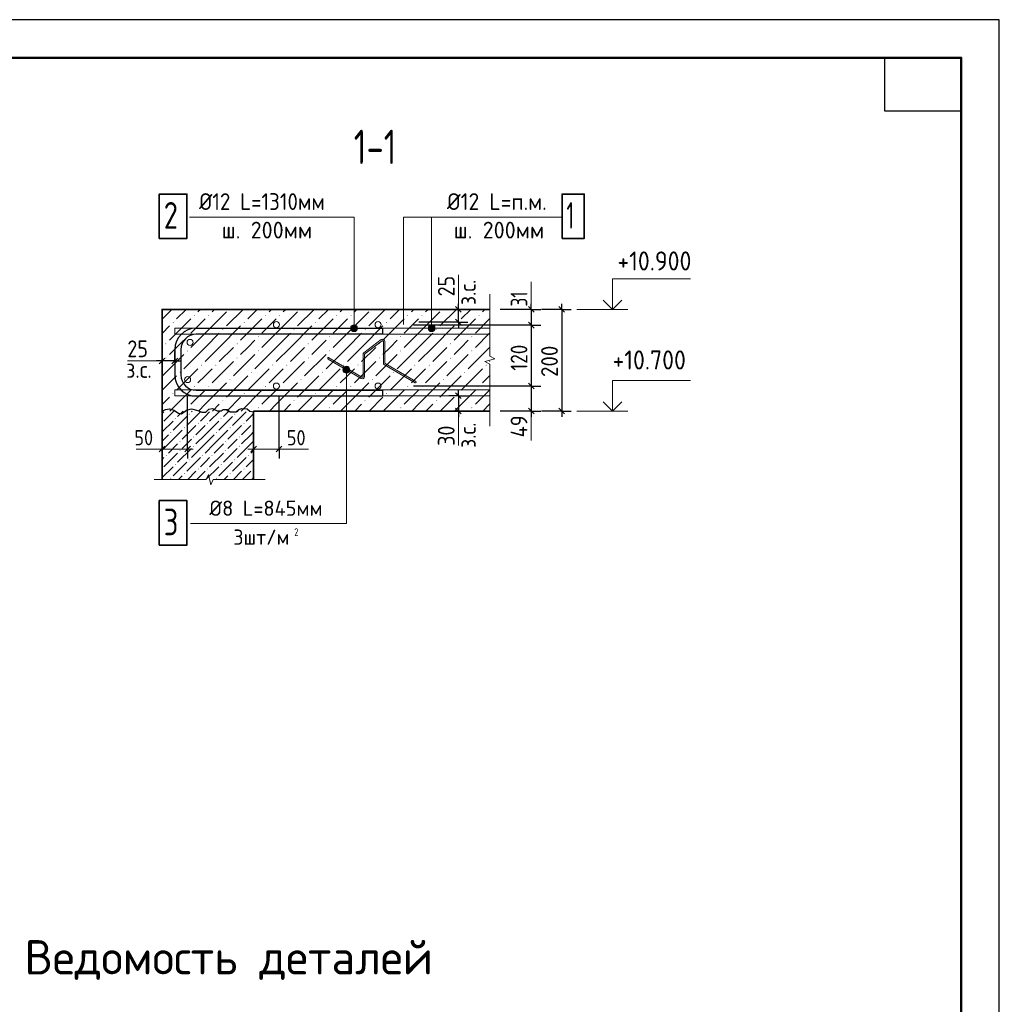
# Model space of a CAD drawing. Header units: millimetres. Extents: x 0 to 50400, y 0 to 35640.
# Tile 12 of 12: x 34976 to 50400, y 20136 to 35640. Entities that reach past the tile are written whole.
import ezdxf

# ---------------------------------------------------------------- set-up
doc = ezdxf.new("R2010")
doc.units = ezdxf.units.MM
for name, color, linetype, lineweight in [('Standard', 7, 'Continuous', 25), ('ЖБ Пилон', 7, 'Continuous', 35), ('ЖБ Стена верхний уровень', 7, 'Continuous', 35), ('Размерная линия_ общее', 7, 'Continuous', 13), ('Текст_ общее', 7, 'Continuous', 25)]:
    doc.layers.add(name, color=color, linetype=linetype, lineweight=lineweight)
doc.styles.add('ISOCPEUR', font='txt')

msp = doc.modelspace()

# ---------------------------------------------------------------- hatches: boundary and pattern name
at = {"layer": 'Standard', "linetype": 'Continuous', "lineweight": 13, "transparency": 33554687}
for points in [[(37383, 30873), (37391, 30880), (37399, 30873), (37391, 30865)], [(37719, 30985), (37727, 30992), (37735, 30985), (37727, 30977)], [(37943, 30985), (37951, 30992), (37959, 30985), (37951, 30977)], [(38503, 30873), (38511, 30880), (38519, 30873), (38511, 30865)], [(38839, 30985), (38847, 30992), (38855, 30985), (38847, 30977)], [(39063, 30985), (39071, 30992), (39079, 30985), (39071, 30977)], [(39623, 30873), (39631, 30880), (39639, 30873), (39631, 30865)], [(39959, 30985), (39967, 30992), (39975, 30985), (39967, 30977)], [(40183, 30985), (40191, 30992), (40199, 30985), (40191, 30977)], [(40743, 30873), (40751, 30880), (40759, 30873), (40751, 30865)], [(41079, 30985), (41087, 30992), (41095, 30985), (41087, 30977)], [(41303, 30985), (41311, 30992), (41319, 30985), (41311, 30977)], [(41863, 30873), (41871, 30880), (41879, 30873), (41871, 30865)], [(42199, 30985), (42207, 30992), (42215, 30985), (42207, 30977)], [(38167, 30761), (38175, 30768), (38183, 30761), (38175, 30753)], [(39287, 30761), (39295, 30768), (39303, 30761), (39295, 30753)], [(40407, 30761), (40415, 30768), (40423, 30761), (40415, 30753)], [(41527, 30761), (41535, 30768), (41543, 30761), (41535, 30753)], [(37271, 30537), (37279, 30544), (37287, 30537), (37279, 30529)], [(37607, 30649), (37615, 30656), (37623, 30649), (37615, 30641)], [(38391, 30537), (38399, 30544), (38407, 30537), (38399, 30529)], [(38727, 30649), (38735, 30656), (38743, 30649), (38735, 30641)], [(39511, 30537), (39519, 30544), (39527, 30537), (39519, 30529)], [(39847, 30649), (39855, 30656), (39863, 30649), (39855, 30641)], [(40631, 30537), (40639, 30544), (40647, 30537), (40639, 30529)], [(40967, 30649), (40975, 30656), (40983, 30649), (40975, 30641)], [(41751, 30537), (41759, 30544), (41767, 30537), (41759, 30529)], [(42087, 30649), (42095, 30656), (42103, 30649), (42095, 30641)], [(37607, 30425), (37615, 30432), (37623, 30425), (37615, 30417)], [(38727, 30425), (38735, 30432), (38743, 30425), (38735, 30417)], [(39847, 30425), (39855, 30432), (39863, 30425), (39855, 30417)], [(40967, 30425), (40975, 30432), (40983, 30425), (40975, 30417)], [(42087, 30425), (42095, 30432), (42103, 30425), (42095, 30417)], [(37271, 30313), (37279, 30320), (37287, 30313), (37279, 30305)], [(38391, 30313), (38399, 30320), (38407, 30313), (38399, 30305)], [(39511, 30313), (39519, 30320), (39527, 30313), (39519, 30305)], [(40631, 30313), (40639, 30320), (40647, 30313), (40639, 30305)], [(41751, 30313), (41759, 30320), (41767, 30313), (41759, 30305)], [(37495, 30089), (37503, 30096), (37511, 30089), (37503, 30081)], [(37831, 30201), (37839, 30208), (37847, 30201), (37839, 30193)], [(38055, 30201), (38063, 30208), (38071, 30201), (38063, 30193)], [(38615, 30089), (38623, 30096), (38631, 30089), (38623, 30081)], [(38951, 30201), (38959, 30208), (38967, 30201), (38959, 30193)], [(39175, 30201), (39183, 30208), (39191, 30201), (39183, 30193)], [(39735, 30089), (39743, 30096), (39751, 30089), (39743, 30081)], [(40071, 30201), (40079, 30208), (40087, 30201), (40079, 30193)], [(40295, 30201), (40303, 30208), (40311, 30201), (40303, 30193)], [(40855, 30089), (40863, 30096), (40871, 30089), (40863, 30081)], [(41191, 30201), (41199, 30208), (41207, 30201), (41199, 30193)], [(41415, 30201), (41423, 30208), (41431, 30201), (41423, 30193)], [(41975, 30089), (41983, 30096), (41991, 30089), (41983, 30081)], [(42311, 30201), (42319, 30208), (42327, 30201), (42319, 30193)], [(38279, 29977), (38287, 29984), (38295, 29977), (38287, 29969)], [(39399, 29977), (39407, 29984), (39415, 29977), (39407, 29969)], [(40519, 29977), (40527, 29984), (40535, 29977), (40527, 29969)], [(41639, 29977), (41647, 29984), (41655, 29977), (41647, 29969)], [(37719, 29865), (37727, 29872), (37735, 29865), (37727, 29857)], [(37943, 29865), (37951, 29872), (37959, 29865), (37951, 29857)], [(38839, 29865), (38847, 29872), (38855, 29865), (38847, 29857)], [(39063, 29865), (39071, 29872), (39079, 29865), (39071, 29857)], [(39959, 29865), (39967, 29872), (39975, 29865), (39967, 29857)], [(40183, 29865), (40191, 29872), (40199, 29865), (40191, 29857)], [(41079, 29865), (41087, 29872), (41095, 29865), (41087, 29857)], [(41303, 29865), (41311, 29872), (41319, 29865), (41311, 29857)], [(42199, 29865), (42207, 29872), (42215, 29865), (42207, 29857)], [(37383, 29753), (37391, 29760), (37399, 29753), (37391, 29745)], [(38167, 29641), (38175, 29648), (38183, 29641), (38175, 29633)], [(38503, 29753), (38511, 29760), (38519, 29753), (38511, 29745)], [(39287, 29641), (39295, 29648), (39303, 29641), (39295, 29633)], [(39623, 29753), (39631, 29760), (39639, 29753), (39631, 29745)], [(40407, 29641), (40415, 29648), (40423, 29641), (40415, 29633)], [(40743, 29753), (40751, 29760), (40759, 29753), (40751, 29745)], [(41527, 29641), (41535, 29648), (41543, 29641), (41535, 29633)], [(41863, 29753), (41871, 29760), (41879, 29753), (41871, 29745)], [(37607, 29529), (37615, 29536), (37623, 29529), (37615, 29521)], [(38727, 29529), (38735, 29536), (38743, 29529), (38735, 29521)], [(39847, 29529), (39855, 29536), (39863, 29529), (39855, 29521)], [(40967, 29529), (40975, 29536), (40983, 29529), (40975, 29521)], [(42087, 29529), (42095, 29536), (42103, 29529), (42095, 29521)]]:
    msp.add_hatch(color=7, dxfattribs=at).paths.add_polyline_path(points, flags=16)
for points in [[(40288, 30809), (40195, 30809), (40188, 30782)], [(40288, 30809), (40188, 30782), (40296, 30782)], [(40296, 30782), (40188, 30782), (40195, 30755)], [(40269, 30829), (40215, 30829), (40195, 30809)], [(40269, 30829), (40195, 30809), (40288, 30809)], [(40296, 30782), (40195, 30755), (40288, 30755)], [(40288, 30755), (40195, 30755), (40215, 30736)], [(40215, 30829), (40269, 30829), (40241, 30836)], [(40288, 30755), (40215, 30736), (40269, 30736)], [(40269, 30736), (40215, 30736), (40241, 30728)], [(40066, 30128), (40174, 30128), (40166, 30155)], [(40066, 30128), (40166, 30155), (40074, 30155)], [(40074, 30101), (40174, 30128), (40066, 30128)], [(40074, 30155), (40166, 30155), (40147, 30174)], [(40074, 30155), (40147, 30174), (40093, 30174)], [(40074, 30101), (40166, 30101), (40174, 30128)], [(40093, 30081), (40166, 30101), (40074, 30101)], [(40093, 30174), (40147, 30174), (40120, 30182)], [(40093, 30081), (40147, 30081), (40166, 30101)], [(40147, 30081), (40093, 30081), (40120, 30074)]]:
    msp.add_hatch(color=7, dxfattribs=at).paths.add_polyline_path(points)
at = {"layer": 'ЖБ Стена верхний уровень', "linetype": 'Continuous', "lineweight": 18, "transparency": 33554687}
for points in [[(37419, 29357), (37427, 29364), (37435, 29357), (37427, 29349)], [(37635, 29429), (37643, 29436), (37651, 29429), (37643, 29421)], [(38139, 29357), (38147, 29364), (38155, 29357), (38147, 29349)], [(38355, 29429), (38363, 29436), (38371, 29429), (38363, 29421)], [(37347, 29141), (37355, 29148), (37363, 29141), (37355, 29133)], [(37563, 29213), (37571, 29220), (37579, 29213), (37571, 29205)], [(37779, 29285), (37787, 29292), (37795, 29285), (37787, 29277)], [(37923, 29285), (37931, 29292), (37939, 29285), (37931, 29277)], [(38067, 29141), (38075, 29148), (38083, 29141), (38075, 29133)], [(38283, 29213), (38291, 29220), (38299, 29213), (38291, 29205)], [(38499, 29285), (38507, 29292), (38515, 29285), (38507, 29277)], [(38643, 29285), (38651, 29292), (38659, 29285), (38651, 29277)], [(37491, 28997), (37499, 29004), (37507, 28997), (37499, 28989)], [(37707, 29069), (37715, 29076), (37723, 29069), (37715, 29061)], [(38211, 28997), (38219, 29004), (38227, 28997), (38219, 28989)], [(38427, 29069), (38435, 29076), (38443, 29069), (38435, 29061)], [(37491, 28853), (37499, 28860), (37507, 28853), (37499, 28845)], [(37707, 28925), (37715, 28932), (37723, 28925), (37715, 28917)], [(38211, 28853), (38219, 28860), (38227, 28853), (38219, 28845)], [(38427, 28925), (38435, 28932), (38443, 28925), (38435, 28917)], [(37275, 28781), (37283, 28788), (37291, 28781), (37283, 28773)], [(37635, 28709), (37643, 28716), (37651, 28709), (37643, 28701)], [(37851, 28781), (37859, 28788), (37867, 28781), (37859, 28773)], [(37995, 28781), (38003, 28788), (38011, 28781), (38003, 28773)], [(38355, 28709), (38363, 28716), (38371, 28709), (38363, 28701)], [(38571, 28781), (38579, 28788), (38587, 28781), (38579, 28773)], [(37419, 28637), (37427, 28644), (37435, 28637), (37427, 28629)], [(37779, 28565), (37787, 28572), (37795, 28565), (37787, 28557)], [(37923, 28565), (37931, 28572), (37939, 28565), (37931, 28557)], [(38139, 28637), (38147, 28644), (38155, 28637), (38147, 28629)], [(38499, 28565), (38507, 28572), (38515, 28565), (38507, 28557)], [(38643, 28565), (38651, 28572), (38659, 28565), (38651, 28557)], [(37347, 28421), (37355, 28428), (37363, 28421), (37355, 28413)], [(37563, 28493), (37571, 28500), (37579, 28493), (37571, 28485)], [(38067, 28421), (38075, 28428), (38083, 28421), (38075, 28413)], [(38283, 28493), (38291, 28500), (38299, 28493), (38291, 28485)]]:
    msp.add_hatch(color=7, dxfattribs=at).paths.add_polyline_path(points, flags=16)
at = {"layer": 'Текст_ общее', "linetype": 'Continuous', "lineweight": 13, "transparency": 33554687}
for points in [[(41408, 30782), (41516, 30782), (41509, 30809)], [(41408, 30782), (41509, 30809), (41416, 30809)], [(41416, 30755), (41516, 30782), (41408, 30782)], [(41416, 30809), (41509, 30809), (41489, 30829)], [(41416, 30809), (41489, 30829), (41435, 30829)], [(41416, 30755), (41509, 30755), (41516, 30782)], [(41435, 30736), (41509, 30755), (41416, 30755)], [(41435, 30829), (41489, 30829), (41462, 30836)], [(41435, 30736), (41489, 30736), (41509, 30755)], [(41489, 30736), (41435, 30736), (41462, 30728)]]:
    msp.add_hatch(color=7, dxfattribs=at).paths.add_polyline_path(points)

# ---------------------------------------------------------------- linework, layer by layer
at = {"layer": 'Standard', "color": 7, "linetype": 'Continuous', "lineweight": 35, "transparency": 33554687}
for p, q in [((49800, 33120), (49800, 24600)), ((49800, 32640), (49800, 24120)), ((37219, 29478), (37219, 28398)), ((38659, 29478), (42379, 29478)), ((38659, 29478), (38659, 28398))]:
    msp.add_line(p, q, dxfattribs=at)
at = {"layer": 'Standard', "color": 7, "linetype": 'Continuous', "lineweight": 50, "transparency": 33554687}
msp.add_line((49800, 32520), (49800, 27840), dxfattribs=at)
at = {"layer": 'Standard', "color": 7, "linetype": 'Continuous', "lineweight": 13, "transparency": 33554687}
for p, q in [((41884, 31078), (41884, 31622)), ((43030, 31078), (43030, 31510)), ((42379, 31318), (42379, 30341)), ((44550, 31078), (43750, 31078)), ((40188, 30782), (40188, 30782)), ((40241, 30836), (40241, 30836)), ((40241, 30728), (40241, 30728)), ((40296, 30782), (40296, 30782)), ((37219, 30266), (36675, 30266)), ((42459, 30299), (42299, 30258)), ((42299, 30258), (42379, 30216)), ((42379, 30341), (42459, 30299)), ((40066, 30128), (40066, 30128)), ((40120, 30182), (40120, 30182)), ((40174, 30128), (40174, 30128)), ((42379, 30216), (42379, 29238)), ((40120, 30074), (40120, 30074)), ((41884, 28934), (41884, 29478)), ((43030, 29014), (43030, 29478)), ((44550, 29478), (43750, 29478)), ((42379, 29238), (42379, 29238)), ((37091, 28398), (37914, 28398)), ((37914, 28398), (37949, 28478)), ((37949, 28478), (37985, 28318)), ((37985, 28318), (38020, 28398)), ((38020, 28398), (38843, 28398)), ((38843, 28398), (38843, 28398))]:
    msp.add_line(p, q, dxfattribs=at)
at = {"layer": 'Standard', "color": 254, "linetype": 'Continuous', "lineweight": 13, "transparency": 33554687}
for p, q in [((37373, 31078), (37219, 30925)), ((37597, 31078), (37447, 30929)), ((37783, 31041), (37821, 31078)), ((37895, 30705), (38231, 31041)), ((38045, 31078), (38007, 31041)), ((38493, 31078), (38231, 30817)), ((38717, 31078), (38567, 30929)), ((38903, 31041), (38941, 31078)), ((39015, 30705), (39351, 31041)), ((39165, 31078), (39127, 31041)), ((39613, 31078), (39351, 30817)), ((39837, 31078), (39687, 30929)), ((40023, 31041), (40061, 31078)), ((40135, 30705), (40471, 31041)), ((40285, 31078), (40247, 31041)), ((40733, 31078), (40471, 30817)), ((40957, 31078), (40807, 30929)), ((41143, 31041), (41181, 31078)), ((41255, 30705), (41591, 31041)), ((41405, 31078), (41367, 31041)), ((41853, 31078), (41591, 30817)), ((42077, 31078), (41927, 30929)), ((42263, 31041), (42301, 31078)), ((37671, 30929), (37335, 30593)), ((37895, 30929), (37671, 30705)), ((38791, 30929), (38455, 30593)), ((39015, 30929), (38791, 30705)), ((39911, 30929), (39575, 30593)), ((40135, 30929), (39911, 30705)), ((41031, 30929), (40695, 30593)), ((41255, 30929), (41031, 30705)), ((42151, 30929), (41815, 30593)), ((42375, 30929), (42151, 30705)), ((37219, 30701), (37335, 30817)), ((37895, 30705), (37671, 30481)), ((38119, 30705), (37895, 30481)), ((38119, 30481), (38455, 30817)), ((39015, 30705), (38791, 30481)), ((39239, 30705), (39015, 30481)), ((39239, 30481), (39575, 30817)), ((40135, 30705), (39911, 30481)), ((40359, 30705), (40135, 30481)), ((40359, 30481), (40695, 30817)), ((41255, 30705), (41031, 30481)), ((41479, 30705), (41255, 30481)), ((41479, 30481), (41815, 30817)), ((42375, 30705), (42151, 30481)), ((42375, 30705), (42379, 30709)), ((37447, 30481), (37559, 30593)), ((38567, 30481), (38679, 30593)), ((39687, 30481), (39799, 30593)), ((40807, 30481), (40919, 30593)), ((41927, 30481), (42039, 30593)), ((37223, 30481), (37219, 30477)), ((37335, 30369), (37447, 30481)), ((37895, 30481), (37559, 30145)), ((38119, 30481), (37895, 30257)), ((38343, 30481), (38119, 30257)), ((38455, 30369), (38567, 30481)), ((39015, 30481), (38679, 30145)), ((39239, 30481), (39015, 30257)), ((39463, 30481), (39239, 30257)), ((39575, 30369), (39687, 30481)), ((40135, 30481), (39799, 30145)), ((40359, 30481), (40135, 30257)), ((40583, 30481), (40359, 30257)), ((40695, 30369), (40807, 30481)), ((41255, 30481), (40919, 30145)), ((41479, 30481), (41255, 30257)), ((41703, 30481), (41479, 30257)), ((41815, 30369), (41927, 30481)), ((42375, 30481), (42039, 30145)), ((42379, 30485), (42375, 30481)), ((37223, 30257), (37219, 30253)), ((37559, 30369), (37223, 30033)), ((38343, 30257), (38007, 29921)), ((38679, 30369), (38343, 30033)), ((39463, 30257), (39127, 29921)), ((39799, 30369), (39463, 30033)), ((40583, 30257), (40247, 29921)), ((40919, 30369), (40583, 30033)), ((41703, 30257), (41367, 29921)), ((42039, 30369), (41703, 30033)), ((42379, 30261), (42375, 30257)), ((37783, 30145), (37447, 29809)), ((37895, 30033), (38007, 30145)), ((38903, 30145), (38567, 29809)), ((39015, 30033), (39127, 30145)), ((40023, 30145), (39687, 29809)), ((40135, 30033), (40247, 30145)), ((41143, 30145), (40807, 29809)), ((41255, 30033), (41367, 30145)), ((42263, 30145), (41927, 29809)), ((37447, 30033), (37219, 29805)), ((37783, 29921), (37895, 30033)), ((38567, 30033), (38231, 29697)), ((38903, 29921), (39015, 30033)), ((39687, 30033), (39351, 29697)), ((40023, 29921), (40135, 30033)), ((40807, 30033), (40471, 29697)), ((41143, 29921), (41255, 30033)), ((41927, 30033), (41591, 29697)), ((42263, 29921), (42375, 30033)), ((42375, 30033), (42379, 30037)), ((37671, 29809), (37341, 29478)), ((37895, 29809), (37671, 29585)), ((37895, 29585), (38231, 29921)), ((38791, 29809), (38461, 29478)), ((39015, 29809), (38791, 29585)), ((39015, 29585), (39351, 29921)), ((39911, 29809), (39581, 29478)), ((40135, 29809), (39911, 29585)), ((40135, 29585), (40471, 29921)), ((41031, 29809), (40701, 29478)), ((41255, 29809), (41031, 29585)), ((41255, 29585), (41591, 29921)), ((42151, 29809), (41821, 29478)), ((42375, 29809), (42151, 29585)), ((37219, 29581), (37335, 29697)), ((38237, 29478), (38455, 29697)), ((39357, 29478), (39575, 29697)), ((40477, 29478), (40695, 29697)), ((41597, 29478), (41815, 29697)), ((37895, 29585), (37789, 29478)), ((38119, 29585), (38013, 29478)), ((39015, 29585), (38909, 29478)), ((39239, 29585), (39133, 29478)), ((40135, 29585), (40029, 29478)), ((40359, 29585), (40253, 29478)), ((41255, 29585), (41149, 29478)), ((41479, 29585), (41373, 29478)), ((42375, 29585), (42269, 29478)), ((42375, 29585), (42379, 29589))]:
    msp.add_line(p, q, dxfattribs=at)
at = {"layer": 'Standard', "color": 7, "linetype": 'Continuous', "lineweight": 25, "transparency": 33554687}
for p, q in [((37755, 30782), (40691, 30782)), ((40691, 30782), (40691, 30686)), ((40691, 30686), (37755, 30686)), ((37419, 30446), (37419, 30046)), ((37515, 30446), (37515, 30046)), ((37755, 29806), (40691, 29806)), ((40691, 29806), (40691, 29710)), ((40691, 29710), (37755, 29710))]:
    msp.add_line(p, q, dxfattribs=at)
at = {"layer": 'Standard', "color": 7, "linetype": 'Continuous', "lineweight": 18, "transparency": 33554687}
for p, q in [((40668, 30602), (40397, 30397)), ((40683, 30583), (40412, 30378)), ((40702, 30235), (40702, 30573)), ((40726, 30235), (40726, 30573)), ((40352, 29991), (39832, 30297)), ((40365, 30012), (39844, 30318)), ((40383, 30022), (40383, 30368)), ((40407, 30022), (40407, 30368)), ((41201, 29921), (40720, 30204)), ((41213, 29942), (40732, 30225))]:
    msp.add_line(p, q, dxfattribs=at)
at = {"layer": 'Standard', "color": 251, "linetype": 'Continuous', "lineweight": -3, "true_color": 0x656565, "transparency": 33554687}
for p, q in [((37619, 28878), (37619, 29710)), ((37219, 28878), (37219, 29318)), ((37219, 28878), (37219, 29028)), ((37619, 28878), (37619, 29028)), ((38659, 28878), (38659, 29028)), ((39059, 28878), (39059, 29028)), ((37219, 28878), (37219, 28728)), ((37619, 28878), (37619, 28728)), ((38659, 28878), (38659, 28728)), ((39059, 28878), (39059, 28728))]:
    msp.add_line(p, q, dxfattribs=at)
at = {"layer": 'Standard', "color": 251, "linetype": 'Continuous', "lineweight": 13, "true_color": 0x656565, "transparency": 33554687}
for p, q in [((37219, 28878), (36811, 28878)), ((37219, 28878), (37129, 28878)), ((37619, 28878), (37219, 28878)), ((37619, 28878), (37709, 28878)), ((38659, 28878), (38569, 28878)), ((39059, 28878), (38659, 28878)), ((39059, 28878), (39523, 28878)), ((39059, 28878), (39149, 28878))]:
    msp.add_line(p, q, dxfattribs=at)
at = {"layer": 'Standard', "color": 251, "linetype": 'Continuous', "lineweight": 25, "true_color": 0x656565, "transparency": 33554687}
for p, q in [((37264, 28923), (37174, 28833)), ((37664, 28923), (37574, 28833)), ((38704, 28923), (38614, 28833)), ((39104, 28923), (39014, 28833))]:
    msp.add_line(p, q, dxfattribs=at)
at = {"layer": 'Standard', "color": 7, "linetype": 'Continuous', "lineweight": 25, "transparency": 33554687}
for points in [[(0, 0), (50400, 0), (50400, 35640), (0, 35640), (0, 0)], [(49800, 35040), (49800, 34200), (48600, 34200), (48600, 35040), (49800, 35040)]]:
    msp.add_lwpolyline(points, close=True, dxfattribs=at)
at = {"layer": 'Standard', "color": 7, "linetype": 'Continuous', "lineweight": 50, "transparency": 33554687}
msp.add_lwpolyline([(2400, 35040), (49800, 35040), (49800, 600), (2400, 600), (2400, 35040)], close=True, dxfattribs=at)
at = {"layer": 'Standard', "color": 7, "linetype": 'Continuous', "lineweight": 13, "transparency": 33554687}
for points in [[(37648, 32533), (40241, 32533), (40241, 30782)], [(44310, 31078), (44310, 31558), (45538, 31558)], [(37419, 30686), (42379, 30686), (42379, 30782), (37419, 30782), (37419, 30686)], [(37663, 27705), (40120, 27705), (40120, 30128)], [(44310, 29478), (44310, 29958), (45538, 29958)], [(37419, 29718), (42379, 29718), (42379, 29814), (37419, 29814), (37419, 29718)]]:
    msp.add_lwpolyline(points, dxfattribs=at)
at = {"layer": 'Standard', "color": 7, "linetype": 'Continuous', "lineweight": 35, "transparency": 33554687}
for points in [[(44164, 31224), (44310, 31078), (44455, 31224)], [(42379, 31078), (37219, 31078), (37219, 29478)], [(44164, 29624), (44310, 29478), (44455, 29624)]]:
    msp.add_lwpolyline(points, dxfattribs=at)
at = {"layer": 'Standard', "color": 251, "linetype": 'Continuous', "lineweight": -3, "true_color": 0x656565, "transparency": 33554687}
for points in [[(39059, 28878), (39059, 28963), (39059, 28963), (39059, 29710)], [(38659, 28878), (38659, 29247), (38659, 29247), (38659, 29318)]]:
    msp.add_lwpolyline(points, dxfattribs=at)
at = {"layer": 'Standard', "color": 7, "linetype": 'Continuous', "lineweight": 25, "transparency": 33554687}
msp.add_lwpolyline([(37219, 29478), (37273, 29504), (37337, 29513), (37401, 29494), (37475, 29442), (37526, 29436), (37600, 29492), (37683, 29511), (37782, 29486), (37843, 29458), (37907, 29458), (37955, 29505), (38013, 29519), (38083, 29482), (38147, 29482), (38179, 29504), (38243, 29504), (38288, 29468), (38384, 29468), (38429, 29504), (38473, 29518), (38557, 29511), (38601, 29474), (38659, 29463)], dxfattribs=at)
at = {"layer": 'Standard', "color": 7, "linetype": 'Continuous', "lineweight": 18, "transparency": 33554687}
for centre in [(39019, 30838), (40619, 30838), (37659, 30558), (37619, 29974), (39019, 29870), (40619, 29870)]:
    msp.add_circle(centre, 48, dxfattribs=at)
at = {"layer": 'Standard', "color": 7, "linetype": 'Continuous', "lineweight": 13, "transparency": 33554687}
for centre in [(40241, 30782), (40120, 30128)]:
    msp.add_circle(centre, 54, dxfattribs=at)
at = {"layer": 'Standard', "color": 7, "linetype": 'Continuous', "lineweight": 25, "transparency": 33554687}
for centre, radius, start, end in [((37755, 30446), 336, 90, 180), ((37755, 30446), 240, 90, 180), ((37755, 30046), 336, 180, 270), ((37755, 30046), 240, 180, 270)]:
    msp.add_arc(centre, radius, start, end, dxfattribs=at)
at = {"layer": 'Standard', "color": 7, "linetype": 'Continuous', "lineweight": 18, "transparency": 33554687}
for centre, radius, start, end in [((40690, 30573), 36.3, 0, 127.0922), ((40690, 30573), 12.1, 0, 127.0922), ((40419, 30368), 36.3, 127.0922, 180), ((39838, 30308), 12.1, 59.553, 239.553), ((40419, 30368), 12.1, 127.0922, 180), ((40738, 30235), 36.3, 180, 239.553), ((40738, 30235), 12.1, 180, 239.553), ((40371, 30022), 36.3, 239.553, 0), ((40371, 30022), 12.1, 239.553, 0), ((41207, 29932), 12.1, 239.553, 59.553)]:
    msp.add_arc(centre, radius, start, end, dxfattribs=at)
at = {"layer": 'ЖБ Стена верхний уровень', "color": 9, "linetype": 'Continuous', "lineweight": 18, "true_color": 0xc7c7c7, "transparency": 33554687}
for p, q in [((37219, 29437), (37247, 29465)), ((37405, 29478), (37247, 29321)), ((37549, 29478), (37463, 29393)), ((37823, 29465), (37607, 29249)), ((37693, 29478), (37679, 29465)), ((37895, 29393), (37967, 29465)), ((38125, 29478), (37967, 29321)), ((38269, 29478), (38183, 29393)), ((38543, 29465), (38327, 29249)), ((38413, 29478), (38399, 29465)), ((37219, 29149), (37391, 29321)), ((37607, 29393), (37391, 29177)), ((37823, 29321), (37895, 29393)), ((37895, 29105), (38111, 29321)), ((38327, 29393), (38111, 29177)), ((38543, 29321), (38615, 29393)), ((38615, 29393), (38659, 29437)), ((37319, 28961), (37535, 29177)), ((37751, 29249), (37535, 29033)), ((37895, 29249), (37751, 29105)), ((38039, 28961), (38255, 29177)), ((38471, 29249), (38255, 29033)), ((38615, 29249), (38471, 29105)), ((38615, 29105), (38659, 29149)), ((37319, 29105), (37219, 29005)), ((37607, 28961), (37679, 29033)), ((37895, 29105), (37751, 28961)), ((38039, 29105), (37895, 28961)), ((38327, 28961), (38399, 29033)), ((38615, 29105), (38471, 28961)), ((38659, 29005), (38615, 28961)), ((37319, 28961), (37219, 28861)), ((37463, 28961), (37319, 28817)), ((37679, 28889), (37463, 28673)), ((37535, 28889), (37607, 28961)), ((37895, 28961), (37679, 28745)), ((38039, 28961), (37895, 28817)), ((38183, 28961), (38039, 28817)), ((38399, 28889), (38183, 28673)), ((38255, 28889), (38327, 28961)), ((38615, 28961), (38399, 28745)), ((38659, 28861), (38615, 28817)), ((37219, 28717), (37247, 28745)), ((37463, 28817), (37247, 28601)), ((37823, 28745), (37607, 28529)), ((37895, 28673), (37967, 28745)), ((38183, 28817), (37967, 28601)), ((38543, 28745), (38327, 28529)), ((38615, 28673), (38659, 28717)), ((37219, 28429), (37391, 28601)), ((37607, 28673), (37391, 28457)), ((37751, 28529), (37621, 28398)), ((37895, 28529), (37765, 28398)), ((37823, 28601), (37895, 28673)), ((37909, 28398), (38111, 28601)), ((38327, 28673), (38111, 28457)), ((38471, 28529), (38341, 28398)), ((38615, 28529), (38485, 28398)), ((38543, 28601), (38615, 28673)), ((37477, 28398), (37535, 28457)), ((38197, 28398), (38255, 28457)), ((38629, 28398), (38659, 28429))]:
    msp.add_line(p, q, dxfattribs=at)
at = {"layer": 'Размерная линия_ общее', "color": 7, "linetype": 'Continuous', "lineweight": -3, "transparency": 33554687}
for p, q in [((41884, 31078), (41884, 31168)), ((43030, 31078), (43030, 31168)), ((43510, 31078), (43510, 31168)), ((41884, 30878), (41884, 31078)), ((43030, 31078), (43030, 30830)), ((43510, 31078), (43510, 29478)), ((41884, 30878), (41884, 30788)), ((43030, 30830), (43030, 29870)), ((37219, 30266), (37129, 30266)), ((37419, 30266), (37219, 30266)), ((37419, 30266), (37509, 30266)), ((41884, 29718), (41884, 29808)), ((43030, 29870), (43030, 29478)), ((41884, 29718), (41884, 29478)), ((41884, 29478), (41884, 29388)), ((43030, 29478), (43030, 29388)), ((43510, 29478), (43510, 29388))]:
    msp.add_line(p, q, dxfattribs=at)
at = {"layer": 'Размерная линия_ общее', "color": 253, "linetype": 'Continuous', "lineweight": -3, "true_color": 0xa0a0a0, "transparency": 33554687}
for p, q in [((41884, 31078), (41659, 31078)), ((41884, 31078), (41734, 31078)), ((41884, 31078), (42034, 31078)), ((43030, 31078), (42880, 31078)), ((43030, 31078), (43180, 31078)), ((43510, 31078), (43190, 31078)), ((43510, 31078), (43360, 31078)), ((43510, 31078), (43660, 31078)), ((41884, 30878), (41259, 30878)), ((41884, 30878), (41734, 30878)), ((41884, 30878), (42034, 30878)), ((43030, 30830), (42880, 30830)), ((43030, 30830), (43180, 30830)), ((37219, 30266), (37219, 30416)), ((37419, 30266), (37419, 30416)), ((37219, 30266), (37219, 30116)), ((37419, 30266), (37419, 30116)), ((43030, 29870), (42880, 29870)), ((43030, 29870), (43180, 29870)), ((41884, 29718), (41734, 29718)), ((41884, 29718), (42034, 29718)), ((41884, 29478), (41734, 29478)), ((41884, 29478), (42034, 29478)), ((43030, 29478), (42880, 29478)), ((43030, 29478), (43180, 29478)), ((43510, 29478), (43190, 29478)), ((43510, 29478), (43360, 29478)), ((43510, 29478), (43660, 29478))]:
    msp.add_line(p, q, dxfattribs=at)
at = {"layer": 'Размерная линия_ общее', "color": 7, "linetype": 'Continuous', "lineweight": 25, "transparency": 33554687}
for p, q in [((41929, 31033), (41839, 31123)), ((42985, 31123), (43075, 31033)), ((43465, 31123), (43555, 31033)), ((41929, 30833), (41839, 30923)), ((42985, 30875), (43075, 30785)), ((37264, 30311), (37174, 30221)), ((37464, 30311), (37374, 30221)), ((42985, 29915), (43075, 29825)), ((41839, 29763), (41929, 29673)), ((41839, 29523), (41929, 29433)), ((42985, 29523), (43075, 29433)), ((43465, 29523), (43555, 29433))]:
    msp.add_line(p, q, dxfattribs=at)
at = {"layer": 'Размерная линия_ общее', "color": 253, "linetype": 'Continuous', "lineweight": -3, "true_color": 0xa0a0a0, "transparency": 33554687}
for points in [[(43030, 31078), (43009, 31078), (43009, 31078), (43009, 31078), (43009, 31078), (42539, 31078)], [(43030, 30830), (43009, 30830), (43009, 30830), (43009, 30830), (43009, 30830), (41179, 30830)], [(43030, 29870), (43009, 29870), (43009, 29870), (41179, 29870)], [(43030, 29478), (43009, 29478), (43009, 29478), (42539, 29478)]]:
    msp.add_lwpolyline(points, dxfattribs=at)
at = {"layer": 'Текст_ общее', "color": 7, "linetype": 'Continuous', "lineweight": 13, "transparency": 33554687}
for p, q in [((41019, 30838), (41019, 32533)), ((41019, 32533), (41462, 32533)), ((41408, 30782), (41408, 30782)), ((41462, 30836), (41462, 30836)), ((41462, 30728), (41462, 30728)), ((41516, 30782), (41516, 30782))]:
    msp.add_line(p, q, dxfattribs=at)
at = {"layer": 'Текст_ общее', "color": 7, "linetype": 'Continuous', "lineweight": 35, "transparency": 33554687}
for points in [[(37174, 32195), (37608, 32195), (37608, 32895), (37174, 32895), (37174, 32195)], [(43516, 32195), (43866, 32195), (43866, 32895), (43516, 32895), (43516, 32195)], [(37174, 27367), (37608, 27367), (37608, 28067), (37174, 28067), (37174, 27367)]]:
    msp.add_lwpolyline(points, dxfattribs=at)
at = {"layer": 'Текст_ общее', "color": 7, "linetype": 'Continuous', "lineweight": 13, "transparency": 33554687}
msp.add_lwpolyline([(41462, 30782), (41462, 32533), (43503, 32533)], dxfattribs=at)
msp.add_circle((41462, 30782), 54, dxfattribs=at)

# ---------------------------------------------------------------- texts
at = {"layer": 'Standard', "color": 7, "linetype": 'Continuous', "lineweight": 50, "transparency": 33554687, "char_height": 540, "attachment_point": 7, "style": 'ISOCPEUR'}
for s, insert, width in [('\\W0.74;1-1', (40236, 33368), 1117.19), ('\\W0.98;Ведомость деталей', (35052, 20521), 6957.97)]:
    msp.add_mtext(s, dxfattribs=dict(at, insert=insert, width=width))
at = {"layer": 'Standard', "color": 7, "linetype": 'Continuous', "lineweight": 25, "transparency": 33554687, "char_height": 264, "attachment_point": 7, "rotation": 359.9998, "style": 'ISOCPEUR'}
for s, insert, width in [('\\W0.91;Ø12 L=1310мм', (37801, 32644), 2284.14), ('\\W0.96;ш. 200мм', (38157, 32195), 1578.58)]:
    msp.add_mtext(s, dxfattribs=dict(at, insert=insert, width=width))
at = {"layer": 'Standard', "color": 7, "linetype": 'Continuous', "lineweight": 25, "transparency": 33554687, "char_height": 264, "attachment_point": 7, "style": 'ISOCPEUR'}
for s, insert, width in [('\\W0.94;Ø12 L=п.м.', (41704, 32644), 1786.42), ('\\W0.96;ш. 200мм', (41810, 32195), 1578.57)]:
    msp.add_mtext(s, dxfattribs=dict(at, insert=insert, width=width))
at = {"layer": 'Standard', "color": 251, "linetype": 'Continuous', "lineweight": 18, "true_color": 0x656565, "transparency": 33554687, "char_height": 240, "width": 440.64, "attachment_point": 7, "style": 'ISOCPEUR'}
for insert in [(36782, 28938), (39182, 28938)]:
    msp.add_mtext('\\W0.87;50', dxfattribs=dict(at, insert=insert))
at = {"layer": 'Standard', "color": 7, "linetype": 'Continuous', "lineweight": 18, "transparency": 33554687, "attachment_point": 7, "style": 'ISOCPEUR'}
for s, insert, char_height, width in [('\\W0.97;Ø8 L=845мм', (37962, 27828), 240, 1915.94), ('\\W0.95;3шт/м', (38340, 27372), 240, 1073.79), ('\\W0.78;2', (39300, 27512), 120, 130.57)]:
    msp.add_mtext(s, dxfattribs=dict(at, insert=insert, char_height=char_height, width=width))
at = {"layer": 'ЖБ Пилон', "color": 7, "linetype": 'Continuous', "lineweight": 25, "transparency": 33554687, "char_height": 300, "width": 1426.18, "attachment_point": 7, "style": 'ISOCPEUR'}
for s, insert in [('\\W0.91;+10.900', (44387, 31691)), ('\\W0.91;+10.700', (44310, 30132))]:
    msp.add_mtext(s, dxfattribs=dict(at, insert=insert))
at = {"layer": 'Размерная линия_ общее', "color": 7, "linetype": 'Continuous', "lineweight": 25, "transparency": 33554687, "char_height": 264, "attachment_point": 7, "rotation": 90, "style": 'ISOCPEUR'}
for s, insert, width in [('\\W0.90;з.с.', (42157, 31147), 607.13), ('\\W0.87;25', (41824, 31283), 484.71), ('\\W0.75;31', (42970, 31123), 415.6), ('\\W0.83;120', (42970, 30113), 610.29), ('\\W0.91;200', (43450, 30014), 674.39), ('\\W0.90;з.с.', (42157, 28898), 607.12), ('\\W0.88;49', (42970, 29064), 512.14), ('\\W0.87;30', (41824, 28930), 484.71)]:
    msp.add_mtext(s, dxfattribs=dict(at, insert=insert, width=width))
at = {"layer": 'Размерная линия_ общее', "color": 7, "linetype": 'Continuous', "lineweight": 25, "transparency": 33554687, "char_height": 264, "attachment_point": 7, "style": 'ISOCPEUR'}
for s, insert, width in [('\\W0.87;25', (36671, 30326), 484.71), ('\\W0.90;з.с.', (36655, 30000), 607.12)]:
    msp.add_mtext(s, dxfattribs=dict(at, insert=insert, width=width))
at = {"layer": 'Текст_ общее', "color": 7, "linetype": 'Continuous', "lineweight": 35, "transparency": 33554687, "insert": (37244, 32349), "char_height": 420, "width": 456.98, "attachment_point": 7, "rotation": 359.9998, "style": 'ISOCPEUR'}
msp.add_mtext('\\W0.78;2', dxfattribs=at)
at = {"layer": 'Текст_ общее', "color": 7, "linetype": 'Continuous', "lineweight": 35, "transparency": 33554687, "char_height": 420, "attachment_point": 7, "style": 'ISOCPEUR'}
for s, insert, width in [('\\W0.56;1', (43586, 32349), 326.66), ('\\W0.78;3', (37244, 27521), 456.98)]:
    msp.add_mtext(s, dxfattribs=dict(at, insert=insert, width=width))

doc.saveas('drawing.dxf')
